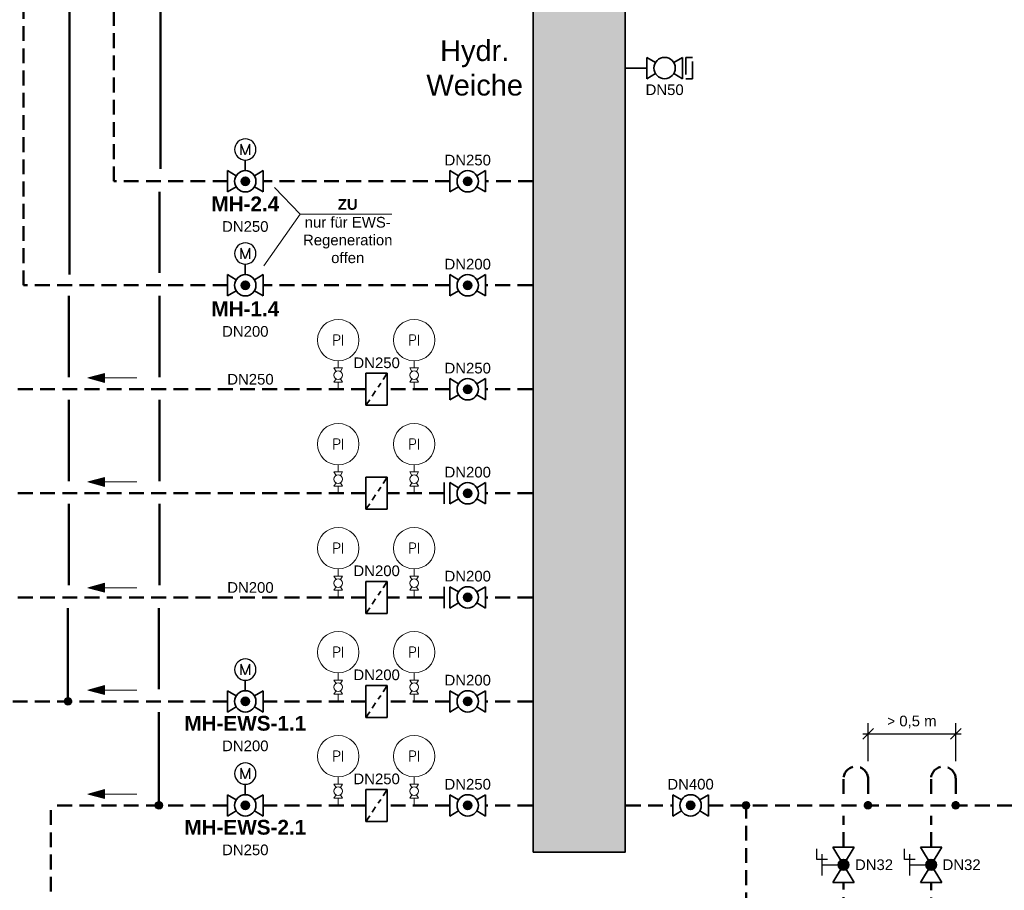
# Model space of a CAD drawing. Header units: millimetres. Extents: x -226 to 2201, y 0 to 1085.
# Tile 7 of 28: x 149 to 315, y 581 to 728. Entities that reach past the tile are written whole.
import ezdxf
from ezdxf import colors
from ezdxf.entities.mleader import LeaderData, LeaderLine
from ezdxf.enums import TextEntityAlignment as Align
from ezdxf.math import Vec2, Vec3

# ---------------------------------------------------------------- set-up
doc = ezdxf.new("R2010")
doc.units = ezdxf.units.MM
doc.header["$PDMODE"] = 1
doc.linetypes.add('GESTRICHELT2', pattern=[0.375, 0.25, -0.125])
doc.layers.get('0').update_dxf_attribs({"lineweight": 18})
for name, color, linetype, lineweight in [('TGAx_G_KOM_GA-Symbole', 7, 'Continuous', 18), ('TGAx_G_RESERVE_KOM_GA-Symbole', 7, 'Continuous', 18), ('TGAx_H_KOM_Armaturen', 7, 'Continuous', 35), ('TGAx_H_KOM_Bauteile', 7, 'Continuous', 35), ('TGAx_H_KOM_Bauteile-Schraff', 9, 'Continuous', 18), ('TGAx_H_LTG_Quellenkreis-Umweltwärme_RL', 66, 'GESTRICHELT2', 50), ('TGAx_H_LTG_Quellenkreis-Umweltwärme_VL', 32, 'Continuous', 50), ('TGAx_H_RESERVE_KOM_Armaturen', 7, 'Continuous', 35), ('TGAx_H_RESERVE_LTG_Quellenkreis-Umweltwärme_RL', 66, 'GESTRICHELT2', 50), ('TGAx_H_TXT_Beschriftung', 7, 'Continuous', 18), ('TGAx_H_TXT_Dimensionierung', 7, 'Continuous', 18), ('TGAx_K_TXT_Beschriftung', 7, 'Continuous', 18)]:
    doc.layers.add(name, color=color, linetype=linetype, lineweight=lineweight)
doc.styles.add('Annotative', font='arial.ttf')
doc.styles.add('Arial', font='arial.ttf')
doc.styles.add('MSR-Arial', font='romans.shx')
doc.dimstyles.new('Annotative', dxfattribs={"dimscale": 0, "dimtxt": 2.5, "dimasz": 2.5, "dimexe": 3, "dimexo": 0, "dimgap": 1.5, "dimtad": 1, "dimdec": 0, "dimdsep": 46, "dimtxsty": 'Annotative', "dimblk": 'OBLIQUE', "dimcen": 0, "dimdle": 3, "dimadec": 0, "dimazin": 0, "dimtfac": 1, "dimtdec": 0, "dimtofl": 0, "dimtmove": 0, "dimatfit": 3, "dimldrblk": 'OBLIQUE', "dimfxl": 3, "dimfxlon": 1, "dimtolj": 1, "dimtzin": 0, "dimarcsym": 0})

# ---------------------------------------------------------------- blocks, each defined once
blk = doc.blocks.new('7.05.02-Stellantr. Elektromotor')
at = {"lineweight": 25}
for p, q in [((-0.72, 0.9), (-0.72, -0.9)), ((-0.72, 0.9), (0, -0.9)), ((0, -0.9), (0.72, 0.9)), ((0.72, -0.9), (0.72, 0.9))]:
    blk.add_line(p, q, dxfattribs=at)
blk.add_circle((0, 0), 1.8, dxfattribs=at)
blk = doc.blocks.new('7.01.05-Absperrkugelhahn')
h = blk.add_hatch(color=256)
h.dxf.hatch_style = 1
h.paths.add_polyline_path([(2.3, 0, 1), (3.7, 0, 1)])
at = {"linetype": 'Continuous'}
for p, q in [((0, 1.8), (1.46, 0.93)), ((0, 1.8), (0, -1.8)), ((6, 1.8), (4.54, 0.93)), ((6, 1.8), (6, -1.8)), ((1.46, -0.93), (0, -1.8)), ((4.54, -0.93), (6, -1.8))]:
    blk.add_line(p, q, dxfattribs=at)
for radius in [1.8, 0.7]:
    blk.add_circle((3, 0), radius, dxfattribs=at)
blk = doc.blocks.new('9.12-Schmutzfänger')
at = {"linetype": 'Continuous'}
for p, q in [((0, 2.7), (0, -2.7)), ((0, 2.7), (3.6, 2.7)), ((2.88, 1.63), (3.6, 2.7)), ((3.6, 2.7), (3.6, -2.7)), ((2.03, 0.35), (2.48, 1.02)), ((1.03, -1.15), (1.63, -0.26)), ((0, -2.7), (0.63, -1.75)), ((0, -2.7), (3.6, -2.7))]:
    blk.add_line(p, q, dxfattribs=at)
blk = doc.blocks.new('4.11-Pfeil-Fliessrichtung')
at = {"linetype": 'Continuous', "lineweight": 18}
blk.add_line((-4.12, 0), (4.12, 0), dxfattribs=at)
at = {"linetype": 'Continuous', "lineweight": 18, "flags": 128}
for points in [[(1.32, 0.75), (4.12, 0), (1.32, -0.75)], [(1.39, 0.66), (3.85, 0), (1.39, -0.66)], [(1.46, 0.57), (3.58, 0), (1.46, -0.57)], [(1.53, 0.48), (3.31, 0), (1.53, -0.48)], [(1.6, 0.39), (3.04, 0), (1.6, -0.39)], [(1.67, 0.3), (2.77, 0), (1.67, -0.3)], [(1.74, 0.21), (2.5, 0), (1.74, -0.21)], [(1.81, 0.11), (2.23, 0), (1.81, -0.11)], [(1.88, 0.02), (1.96, 0), (1.88, -0.02)]]:
    blk.add_lwpolyline(points, close=True, dxfattribs=at)
blk = doc.blocks.new('02.MSR_Manometeranschluss m. Hahn')
at = {"linetype": 'Continuous'}
for p, q in [((0.72, 3.6), (-0.72, 3.6)), ((-0.37, 3.02), (-0.72, 3.6)), ((0.72, 3.6), (0.37, 3.02)), ((-0.37, 1.78), (-0.72, 1.2)), ((0.72, 1.2), (0.37, 1.78)), ((0.72, 1.2), (-0.72, 1.2))]:
    blk.add_line(p, q, dxfattribs=at)
for p, q in [((0, 4.8), (0, 3.6)), ((0, 1.2), (0, 0))]:
    blk.add_line(p, q)
blk.add_circle((0, 2.4), 0.72, dxfattribs=at)
blk = doc.blocks.new('02.MSR_Fühler rund')
blk.add_circle((0, 0), 3.5)
at = {"style": 'MSR-Arial', "width": 0.9}
blk.add_attdef('MESSART', text='', height=1.8, dxfattribs=at).set_placement((0, 0), align=Align.MIDDLE_CENTER)
blk = doc.blocks.new('4.16-Leitungs-Verbindungspunkt')
at = {"linetype": 'Continuous', "lineweight": 18}
blk.add_hatch(color=256, dxfattribs=at).paths.add_polyline_path([(0.65, 0, 1), (-0.65, 0, 1)])
blk.add_circle((0, 0), 0.65, dxfattribs=at)
blk = doc.blocks.new('5.02-Flanschpaar')
at = {"linetype": 'Continuous'}
for p, q in [((0, 1.8), (0, -1.8)), ((1, 1.8), (1, -1.8))]:
    blk.add_line(p, q, dxfattribs=at)
blk = doc.blocks.new('7.01.04-Absperrhahn allg.')
at = {"linetype": 'Continuous'}
for p, q in [((0, 1.8), (0, -1.8)), ((0, 1.8), (1.46, 0.93)), ((6, 1.8), (4.54, 0.93)), ((6, 1.8), (6, -1.8)), ((1.46, -0.93), (0, -1.8)), ((4.54, -0.93), (6, -1.8))]:
    blk.add_line(p, q, dxfattribs=at)
blk.add_circle((3, 0), 1.8, dxfattribs=at)
blk = doc.blocks.new('5.07-Kupplung allg.')
at = {"linetype": 'Continuous'}
for p, q in [((0, 1.8), (0, -1.1)), ((1.1, 1.1), (1.1, 0)), ((1.1, 0), (1.1, -1.8))]:
    blk.add_line(p, q, dxfattribs=at)
for p, q in [((0, 1.8), (1.1, 1.8)), ((0, -1.8), (1.1, -1.8))]:
    blk.add_line(p, q)
blk = doc.blocks.new('7.01.03-Absperrventil')
at = {"linetype": 'Continuous'}
for p, q in [((0, 1.8), (0, -1.8)), ((0, 1.8), (6, -1.8)), ((6, 1.8), (0, -1.8)), ((6, 1.8), (6, -1.8))]:
    blk.add_line(p, q, dxfattribs=at)
for radius in [0.9, 0.8, 0.7, 0.6, 0.5, 0.4, 0.3, 0.2, 0.1]:
    blk.add_circle((3, 0), radius, dxfattribs=at)
blk.add_point((3, 0), dxfattribs=at)
blk = doc.blocks.new('7.05.20-Stellantr. handbetätigt und gesichert')
at = {"lineweight": 25}
for p, q in [((-1.8, 3.6), (1.8, 3.6)), ((0, 3.6), (0, 0)), ((0.9, 4.5), (2.7, 4.5)), ((0.9, 2.7), (0.9, 4.5))]:
    blk.add_line(p, q, dxfattribs=at)
blk = doc.blocks.new('_Oblique')
at = {"color": 0, "linetype": 'ByBlock', "lineweight": -2}
blk.add_line((-0.5, -0.5), (0.5, 0.5), dxfattribs=at)
blk = doc.blocks.new('*D209')
at = {"layer": 'Defpoints', "color": 0, "transparency": 16777216}
for p in [(306.82, 607.47), (292.03, 599.84), (306.82, 599.84)]:
    blk.add_point(p, dxfattribs=at)
at = {"layer": 'TGAx_K_TXT_Beschriftung', "color": 0, "lineweight": -2, "transparency": 16777216}
for p, q in [((292.03, 602.84), (292.03, 609.27)), ((306.82, 602.84), (306.82, 609.27)), ((291.13, 607.47), (307.72, 607.47))]:
    blk.add_line(p, q, dxfattribs=at)
at = {"layer": 'TGAx_K_TXT_Beschriftung', "color": 0, "lineweight": -2, "transparency": 16777216, "xscale": 1.8, "yscale": 1.8, "zscale": 1.8, "rotation": 180}
blk.add_blockref('_Oblique', (292.03, 607.47), dxfattribs=at)
at = {"layer": 'TGAx_K_TXT_Beschriftung', "color": 0, "lineweight": -2, "transparency": 16777216, "xscale": 1.8, "yscale": 1.8, "zscale": 1.8}
blk.add_blockref('_Oblique', (306.82, 607.47), dxfattribs=at)
at = {"layer": 'TGAx_K_TXT_Beschriftung', "color": 0, "transparency": 16777216, "insert": (299.42, 609.45), "char_height": 1.8, "attachment_point": 5, "style": 'Annotative'}
blk.add_mtext('\\A1;{\\fSymbol|b0|i0|c2|p18;\\H0.95833x;>} 0,5 m', dxfattribs=at)

msp = doc.modelspace()

# ---------------------------------------------------------------- hatches: boundary and pattern name
at = {"layer": 'TGAx_H_KOM_Bauteile-Schraff'}
h = msp.add_hatch(color=256, dxfattribs=at)
h.dxf.hatch_style = 1
h.set_gradient(color1=(192, 192, 192), tint=1, name='CYLINDER')
h.paths.add_polyline_path([(235.48, 587.49), (251.04, 587.49), (251.04, 852.23), (235.48, 852.23)])

# ---------------------------------------------------------------- linework, layer by layer
at = {"layer": 'TGAx_H_KOM_Armaturen'}
for p, q in [((186.91, 704.31), (186.91, 702.53)), ((186.91, 686.75), (186.91, 684.96)), ((186.91, 616.5), (186.91, 614.72)), ((186.91, 598.94), (186.91, 597.15))]:
    msp.add_line(p, q, dxfattribs=at)
msp.add_lwpolyline([(235.48, 587.49), (251.04, 587.49), (251.04, 852.23), (235.48, 852.23)], close=True, dxfattribs=at)
at = {"layer": 'TGAx_H_KOM_Bauteile'}
msp.add_line((251.04, 719.86), (254.68, 719.86), dxfattribs=at)
at = {"layer": 'TGAx_H_LTG_Quellenkreis-Umweltwärme_RL', "ltscale": 10}
for p, q in [((164.74, 700.74), (164.74, 776.83)), ((149.45, 683.18), (149.45, 775.03)), ((183.91, 700.74), (164.74, 700.74)), ((221.45, 700.74), (189.91, 700.74)), ((235.48, 700.74), (227.45, 700.74)), ((183.91, 683.18), (149.45, 683.18)), ((221.45, 683.18), (189.91, 683.18)), ((235.36, 683.18), (227.45, 683.18)), ((207.28, 665.62), (140.21, 665.62)), ((221.45, 665.62), (210.88, 665.62)), ((235.36, 665.62), (227.45, 665.62)), ((235.36, 648.06), (227.45, 648.06)), ((207.28, 630.49), (132.06, 630.49)), ((220.45, 630.49), (210.88, 630.49)), ((235.36, 630.49), (227.45, 630.49)), ((183.91, 612.93), (144.11, 612.93)), ((207.28, 612.93), (189.91, 612.93)), ((221.45, 612.93), (210.88, 612.93)), ((235.36, 612.93), (227.45, 612.93)), ((154.11, 475.81), (154.11, 595.37)), ((183.91, 595.37), (154.11, 595.37)), ((207.28, 595.37), (189.91, 595.37)), ((221.45, 595.37), (210.88, 595.37)), ((235.36, 595.37), (227.45, 595.37)), ((251.16, 595.37), (259.07, 595.37)), ((265.07, 595.37), (354.61, 595.37))]:
    msp.add_line(p, q, dxfattribs=at)
at = {"layer": 'TGAx_H_LTG_Quellenkreis-Umweltwärme_VL', "ltscale": 0.1}
for p, q in [((157.23, 684.98), (157.23, 759.27)), ((172.57, 702.82), (172.57, 741.7)), ((172.44, 685.26), (172.44, 698.94)), ((157.11, 667.69), (157.11, 681.38)), ((172.44, 667.69), (172.44, 681.38)), ((157.11, 650.13), (157.11, 663.82)), ((172.44, 650.13), (172.44, 663.82)), ((157.11, 632.57), (157.11, 646.26)), ((172.44, 632.57), (172.44, 646.26)), ((156.98, 612.93), (156.98, 628.69)), ((172.32, 615.01), (172.32, 628.69)), ((172.32, 595.37), (172.32, 611.13))]:
    msp.add_line(p, q, dxfattribs=at)
at = {"layer": 'TGAx_H_RESERVE_LTG_Quellenkreis-Umweltwärme_RL', "ltscale": 10}
for p, q in [((207.28, 648.06), (120.25, 648.06)), ((220.45, 648.06), (210.88, 648.06))]:
    msp.add_line(p, q, dxfattribs=at)
at = {"layer": 'TGAx_H_TXT_Beschriftung'}
for p, q in [((196.16, 695.19), (191.84, 699.71)), ((190.02, 686.48), (196.16, 695.19)), ((196.16, 695.19), (211.64, 695.19))]:
    msp.add_line(p, q, dxfattribs=at)

# ---------------------------------------------------------------- block references
at = {"layer": 'TGAx_G_KOM_GA-Symbole'}
ref = msp.add_blockref('02.MSR_Fühler rund', (202.6, 673.92), dxfattribs=dict(at, xscale=-1))
ref.add_attrib('MESSART', 'PI', dxfattribs={"layer": '0', "height": 1.8, "style": 'MSR-Arial', "width": 0.9}).set_placement((202.6, 673.92), align=Align.MIDDLE_CENTER)
ref = msp.add_blockref('02.MSR_Fühler rund', (215.41, 673.92), dxfattribs=dict(at, xscale=-1))
ref.add_attrib('MESSART', 'PI', dxfattribs={"layer": '0', "height": 1.8, "style": 'MSR-Arial', "width": 0.9}).set_placement((215.41, 673.92), align=Align.MIDDLE_CENTER)
at = {"layer": 'TGAx_G_KOM_GA-Symbole', "xscale": -1}
for p in [(202.6, 665.62), (215.41, 665.62), (202.6, 630.49), (215.41, 630.49), (202.6, 612.93), (215.41, 612.93), (202.6, 595.37), (215.41, 595.37)]:
    msp.add_blockref('02.MSR_Manometeranschluss m. Hahn', p, dxfattribs=at)
at = {"layer": 'TGAx_G_KOM_GA-Symbole'}
ref = msp.add_blockref('02.MSR_Fühler rund', (202.6, 638.79), dxfattribs=dict(at, xscale=-1))
ref.add_attrib('MESSART', 'PI', dxfattribs={"layer": '0', "height": 1.8, "style": 'MSR-Arial', "width": 0.9}).set_placement((202.6, 638.79), align=Align.MIDDLE_CENTER)
ref = msp.add_blockref('02.MSR_Fühler rund', (215.41, 638.79), dxfattribs=dict(at, xscale=-1))
ref.add_attrib('MESSART', 'PI', dxfattribs={"layer": '0', "height": 1.8, "style": 'MSR-Arial', "width": 0.9}).set_placement((215.41, 638.79), align=Align.MIDDLE_CENTER)
ref = msp.add_blockref('02.MSR_Fühler rund', (202.6, 621.23), dxfattribs=dict(at, xscale=-1))
ref.add_attrib('MESSART', 'PI', dxfattribs={"layer": '0', "height": 1.8, "style": 'MSR-Arial', "width": 0.9}).set_placement((202.6, 621.23), align=Align.MIDDLE_CENTER)
ref = msp.add_blockref('02.MSR_Fühler rund', (215.41, 621.23), dxfattribs=dict(at, xscale=-1))
ref.add_attrib('MESSART', 'PI', dxfattribs={"layer": '0', "height": 1.8, "style": 'MSR-Arial', "width": 0.9}).set_placement((215.41, 621.23), align=Align.MIDDLE_CENTER)
ref = msp.add_blockref('02.MSR_Fühler rund', (202.6, 603.67), dxfattribs=dict(at, xscale=-1))
ref.add_attrib('MESSART', 'PI', dxfattribs={"layer": '0', "height": 1.8, "style": 'MSR-Arial', "width": 0.9}).set_placement((202.6, 603.67), align=Align.MIDDLE_CENTER)
ref = msp.add_blockref('02.MSR_Fühler rund', (215.41, 603.67), dxfattribs=dict(at, xscale=-1))
ref.add_attrib('MESSART', 'PI', dxfattribs={"layer": '0', "height": 1.8, "style": 'MSR-Arial', "width": 0.9}).set_placement((215.41, 603.67), align=Align.MIDDLE_CENTER)
at = {"layer": 'TGAx_G_RESERVE_KOM_GA-Symbole'}
ref = msp.add_blockref('02.MSR_Fühler rund', (202.6, 656.36), dxfattribs=dict(at, xscale=-1))
ref.add_attrib('MESSART', 'PI', dxfattribs={"layer": '0', "height": 1.8, "style": 'MSR-Arial', "width": 0.9}).set_placement((202.6, 656.36), align=Align.MIDDLE_CENTER)
ref = msp.add_blockref('02.MSR_Fühler rund', (215.41, 656.36), dxfattribs=dict(at, xscale=-1))
ref.add_attrib('MESSART', 'PI', dxfattribs={"layer": '0', "height": 1.8, "style": 'MSR-Arial', "width": 0.9}).set_placement((215.41, 656.36), align=Align.MIDDLE_CENTER)
at = {"layer": 'TGAx_G_RESERVE_KOM_GA-Symbole', "xscale": -1}
for p in [(202.6, 648.06), (215.41, 648.06)]:
    msp.add_blockref('02.MSR_Manometeranschluss m. Hahn', p, dxfattribs=at)
at = {"layer": 'TGAx_H_KOM_Armaturen'}
for name, p in [('7.01.04-Absperrhahn allg.', (254.68, 719.86)), ('5.07-Kupplung allg.', (261.27, 719.86)), ('9.12-Schmutzfänger', (207.28, 665.62)), ('9.12-Schmutzfänger', (207.28, 630.49)), ('9.12-Schmutzfänger', (207.28, 612.93)), ('9.12-Schmutzfänger', (207.28, 595.37))]:
    msp.add_blockref(name, p, dxfattribs=at)
at = {"layer": 'TGAx_H_KOM_Armaturen', "xscale": -1}
for p in [(186.91, 706.11), (186.91, 688.55), (186.91, 618.3), (186.91, 600.74)]:
    msp.add_blockref('7.05.02-Stellantr. Elektromotor', p, dxfattribs=at)
at = {"layer": 'TGAx_H_KOM_Armaturen', "xscale": -1, "rotation": 180}
for p in [(183.91, 700.74), (221.45, 700.74), (183.91, 683.18), (221.45, 683.18), (221.45, 665.62), (221.45, 648.06), (221.45, 630.49), (183.91, 612.93), (221.45, 612.93), (183.91, 595.37), (221.45, 595.37)]:
    msp.add_blockref('7.01.05-Absperrkugelhahn', p, dxfattribs=at)
at = {"layer": 'TGAx_H_KOM_Armaturen', "rotation": 180}
for name, p in [('5.02-Flanschpaar', (221.45, 648.06)), ('5.02-Flanschpaar', (221.45, 630.49)), ('7.01.05-Absperrkugelhahn', (265.07, 595.37))]:
    msp.add_blockref(name, p, dxfattribs=at)
at = {"layer": 'TGAx_H_LTG_Quellenkreis-Umweltwärme_RL', "ltscale": 10, "rotation": 180}
for p in [(164.47, 667.53), (164.47, 649.97), (164.47, 632.12), (164.47, 614.85), (164.47, 597.28)]:
    msp.add_blockref('4.11-Pfeil-Fliessrichtung', p, dxfattribs=at)
at = {"layer": 'TGAx_H_LTG_Quellenkreis-Umweltwärme_RL', "ltscale": 0.1, "xscale": -1, "rotation": 270}
msp.add_blockref('4.16-Leitungs-Verbindungspunkt', (271.43, 595.37), dxfattribs=at)
at = {"layer": 'TGAx_H_LTG_Quellenkreis-Umweltwärme_VL', "ltscale": 0.1}
for p in [(156.98, 612.93), (172.32, 595.37)]:
    msp.add_blockref('4.16-Leitungs-Verbindungspunkt', p, dxfattribs=at)
at = {"layer": 'TGAx_H_RESERVE_KOM_Armaturen'}
msp.add_blockref('9.12-Schmutzfänger', (207.28, 648.06), dxfattribs=at)

# ---------------------------------------------------------------- texts
at = {"layer": 'TGAx_H_TXT_Beschriftung', "style": 'Arial'}
for s, insert, char_height, attachment_point in [('Hydr.\\PWeiche', (225.63, 719.86), 3.5, 5), ('\\A1;{\\fArial|b1|i0|c0|p34;\\H1.38889x;MH-2.4\\P\\fArial|b0|i0|c0|p34;\\H0.72x;DN250}', (186.91, 695.18), 1.8, 5), ('{\\fArial|b1|i0|c0|p34;ZU}\\Pnur für EWS-\\PRegeneration\\Poffen', (204.2, 697.73), 1.8, 2), ('\\A1;{\\fArial|b1|i0|c0|p34;\\H1.38889x;MH-EWS-1.1\\P\\fArial|b0|i0|c0|p34;\\H0.72x;DN200}', (186.91, 607.49), 1.8, 5), ('\\A1;{\\fArial|b1|i0|c0|p34;\\H1.38889x;MH-EWS-2.1\\P\\fArial|b0|i0|c0|p34;\\H0.72x;DN250}', (186.91, 589.93), 1.8, 5)]:
    msp.add_mtext(s, dxfattribs=dict(at, insert=insert, char_height=char_height, attachment_point=attachment_point))
at = {"layer": 'TGAx_H_TXT_Beschriftung', "insert": (186.91, 677.47), "char_height": 1.8, "width": 9.8596, "attachment_point": 5, "style": 'Arial'}
msp.add_mtext('\\A1;{\\fArial|b1|i0|c0|p34;\\H1.38889x;MH-1.4\\P\\fArial|b0|i0|c0|p34;\\H0.72x;DN200}', dxfattribs=at)
at = {"layer": 'TGAx_H_TXT_Dimensionierung', "char_height": 1.8, "attachment_point": 5, "style": 'Arial'}
for s, insert in [('DN50', (257.69, 716.19)), ('DN250', (224.45, 704.31)), ('DN200', (224.45, 686.74)), ('DN250', (209.08, 670.08)), ('DN250', (224.45, 669.18)), ('DN250', (187.78, 667.3)), ('DN200', (224.45, 651.62)), ('DN200', (209.08, 634.96)), ('DN200', (224.45, 634.06)), ('DN200', (187.78, 632.15)), ('DN200', (209.08, 617.4)), ('DN200', (224.45, 616.5)), ('DN250', (209.08, 599.83)), ('DN250', (224.45, 598.93)), ('DN400', (262.07, 598.93))]:
    msp.add_mtext(s, dxfattribs=dict(at, insert=insert))

# ---------------------------------------------------------------- next in the draw order: leaders
at = {"layer": 'TGAx_H_TXT_Beschriftung'}
ml = msp.add_multileader_mtext('Standard', dxfattribs=at)
ml.set_content('\\A1;Anschluss s.\\PSchema Heizung EZ\\PZchg.-Nr.:\\P130-091E-00-X004H', color=256, style='Arial')
ml.set_leader_properties(color=256, linetype='ByLayer', lineweight=-1)
ml.build(insert=Vec2(0, 0))
ml.multileader.update_dxf_attribs({"has_text_frame": 1, "text_right_attachment_type": 6, "dogleg_length": 1, "arrow_head_size": 1.8})
ctx = ml.context
ctx.base_point, ctx.char_height, ctx.arrow_head_size, ctx.landing_gap_size, ctx.plane_origin = Vec3(1436.67, 782.43), 2.5, 1.8, 1, Vec3(1578.45, 911.75)
ctx.right_attachment, ctx.text_align_type = 6, 1
notes = []
notes.append((ctx, [(0, (0, 0, 0), (0, 0), (1, 0), 1, [])]))
ctx.mtext.insert, ctx.mtext.alignment, ctx.mtext.flow_direction = Vec3(1459.92, 784.21), 2, 5
ctx.mtext.has_bg_fill, ctx.mtext.bg_color, ctx.mtext.bg_scale_factor, ctx.mtext.bg_transparency, ctx.mtext.use_window_bg_color = 1, -1027028792, 1.5, 0, 1
for ctx, leaders in notes:
    for number, flags, end, landing, length, lines in leaders:
        leader = LeaderData()
        leader.index, (leader.has_last_leader_line, leader.has_dogleg_vector, leader.attachment_direction) = number, flags
        leader.last_leader_point, leader.dogleg_vector, leader.dogleg_length = Vec3(end), Vec3(landing), length
        for number, points, colour, breaks in lines:
            line = LeaderLine()
            line.index, line.vertices, line.color, line.breaks = number, Vec3.list(points), colors.encode_raw_color(colour), breaks
            leader.lines.append(line)
        ctx.leaders.append(leader)

# ---------------------------------------------------------------- next in the draw order: linework, layer by layer
at = {"layer": 'TGAx_H_LTG_Quellenkreis-Umweltwärme_RL', "ltscale": 10}
for p, q in [((287.88, 597.3), (287.88, 599.84)), ((292.03, 599.84), (292.03, 595.37)), ((302.67, 597.3), (302.67, 599.84)), ((306.82, 599.84), (306.82, 595.37)), ((271.43, 476.92), (271.43, 595.37)), ((287.88, 588.34), (287.88, 593.58)), ((302.67, 588.34), (302.67, 593.58)), ((287.88, 389.9), (287.88, 582.34)), ((302.67, 378.54), (302.67, 582.34))]:
    msp.add_line(p, q, dxfattribs=at)
for centre in [(289.96, 599.84), (304.74, 599.84)]:
    msp.add_arc(centre, 2.08, 0, 180, dxfattribs=at)

# ---------------------------------------------------------------- next in the draw order: block references
at = {"layer": 'TGAx_H_KOM_Armaturen', "rotation": 90}
for name, p in [('7.01.03-Absperrventil', (287.88, 582.34)), ('7.01.03-Absperrventil', (302.67, 582.34)), ('7.05.20-Stellantr. handbetätigt und gesichert', (287.88, 585.34)), ('7.05.20-Stellantr. handbetätigt und gesichert', (302.67, 585.34))]:
    msp.add_blockref(name, p, dxfattribs=at)
at = {"layer": 'TGAx_H_LTG_Quellenkreis-Umweltwärme_RL', "ltscale": 0.1, "xscale": -1, "rotation": 270}
for p in [(292.03, 595.37), (306.82, 595.37)]:
    msp.add_blockref('4.16-Leitungs-Verbindungspunkt', p, dxfattribs=at)

# ---------------------------------------------------------------- next in the draw order: texts
at = {"layer": 'TGAx_H_TXT_Dimensionierung', "char_height": 1.8, "attachment_point": 4, "style": 'Arial'}
for insert in [(289.82, 585.34), (304.6, 585.34)]:
    msp.add_mtext('DN32', dxfattribs=dict(at, insert=insert))

# ---------------------------------------------------------------- next in the draw order: dimensions: what is measured, and where the dimension line sits
at = {"layer": 'TGAx_K_TXT_Beschriftung'}
dim = msp.add_linear_dim(base=(306.82, 607.47), p1=(292.03, 599.84), p2=(306.82, 599.84), text='{\\fSymbol|b0|i0|c2|p18;\\H0.95833x;>} 0,5 m', dimstyle='Annotative', override={"dimtxt": 1.8, "dimasz": 1.8, "dimexe": 1.8, "dimexo": 3, "dimgap": 0.9, "dimdle": 0.9, "dimfxlon": 0}, dxfattribs=at)
dim.commit()
dim.dimension.update_dxf_attribs({"geometry": '*D209', "text_midpoint": (299.42, 609.45)})

doc.saveas('drawing.dxf')
